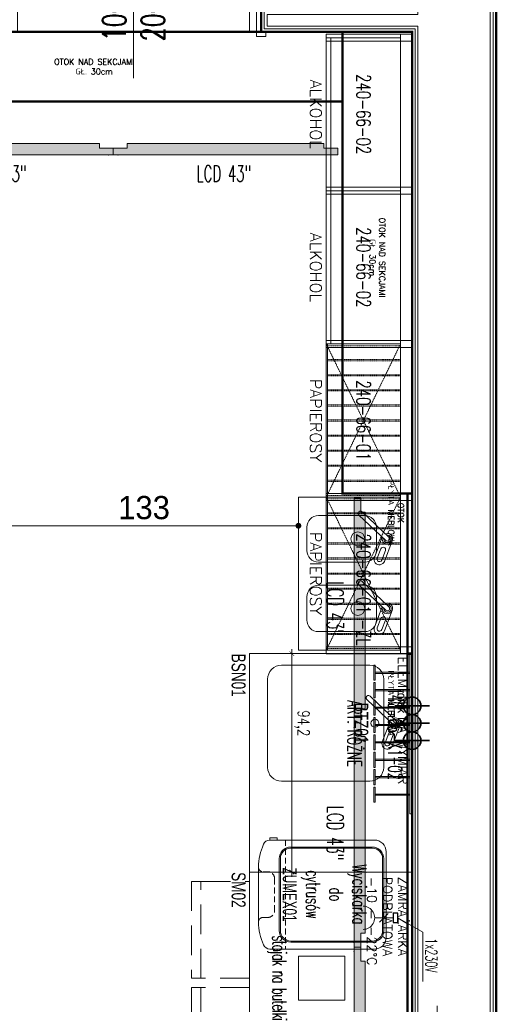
# Model space of a CAD drawing. Header units: millimetres. Extents: x -4835 to 23023, y -15404 to 3906.
# Tile 16 of 39: x -802 to -596, y 864 to 1288. Entities that reach past the tile are written whole.
import ezdxf
from ezdxf.enums import TextEntityAlignment as Align

# ---------------------------------------------------------------- set-up
doc = ezdxf.new("R2010")
doc.units = ezdxf.units.MM
doc.linetypes.add('DASHED', pattern=[19.05, 12.7, -6.35])
doc.layers.get('0').update_dxf_attribs({"lineweight": 9})
for name, color, linetype, lineweight in [('- AGP-1_OPISY', 7, 'Continuous', 9), ('Instalacje elektryczne', 1, 'Continuous', 15), ('Instalacje Wod-Kan', 92, 'Continuous', 35), ('MEBLE PKN', 150, 'Continuous', 9), ('Ślusarka_okienna', 30, 'Continuous', 13)]:
    doc.layers.add(name, color=color, linetype=linetype, lineweight=lineweight)
for name, color, linetype in [('Budowlane - Sciany Wew', 7, 'Continuous'), ('Indeksy_urządzeń_gastronomicznych', 242, 'Continuous'), ('Ściany', 51, 'Continuous')]:
    doc.layers.add(name, color=color, linetype=linetype)
doc.styles.add('Arch-Dim', font='romans.shx', dxfattribs={"width": 0.75})
doc.styles.add('JACEK_07', font='simplex.shx', dxfattribs={"width": 0.7})
doc.styles.add('PL_D50', font='GOTHIC.TTF', dxfattribs={"height": 10})
doc.styles.add('RomanS', font='simplex.shx')
doc.styles.add('style1', font='simplex.shx', dxfattribs={"width": 0.6})
doc.styles.add('text', font='simplex.shx')
doc.dimstyles.new('PLANCO D50', dxfattribs={"dimscale": 0.5, "dimtxt": 10, "dimasz": 5, "dimexe": 10, "dimexo": 15, "dimgap": 5, "dimtad": 1, "dimdec": 0, "dimrnd": 0.5, "dimzin": 12, "dimtxsty": 'PL_D50', "dimblk": 'DOT', "dimcen": 1.25, "dimadec": 0, "dimazin": 0, "dimtfac": 1, "dimtdec": 0, "dimtmove": 1, "dimatfit": 3, "dimldrblk": 'DOT', "dimfxl": 10, "dimfxlon": 1, "dimarcsym": 0})
doc.dimstyles.new('wymiary 10', dxfattribs={"dimscale": 2, "dimtxt": 2.5, "dimasz": 1, "dimexe": 1, "dimexo": 2.5, "dimgap": 0.25, "dimtad": 1, "dimdec": 1, "dimzin": 9, "dimtxsty": 'Arch-Dim', "dimblk": 'ARCHTICK', "dimcen": 1, "dimdle": 1, "dimclrd": 256, "dimclre": 256, "dimclrt": 256, "dimadec": 0, "dimazin": 0, "dimtfac": 1, "dimtdec": 1, "dimtofl": 0, "dimtmove": 1, "dimatfit": 3, "dimldrblk": 'NONE', "dimfxl": 1, "dimtolj": 1, "dimtzin": 0, "dimarcsym": 0})

# ---------------------------------------------------------------- blocks, each defined once
blk = doc.blocks.new('*U235')
blk.add_lwpolyline([(106, 7), (106, 10), (104, 10), (104, 110), (106, 110), (106, 113), (108, 113), (108, 7)], close=True)
at = {"color": 7}
blk.add_lwpolyline([(55, 25), (55, -25)], dxfattribs=at)
for points in [[(-2, -5), (0, -5), (0, 5), (-2, 5), (-2, 7), (2, 7), (2, 5), (2, -7), (-2, -7), (-2, -5)], [(2, 5), (5, 5), (5, -5), (2, -5)], [(108, 5), (105, 5), (105, -5), (108, -5)], [(112, -5), (110, -5), (110, 5), (112, 5), (112, 7), (108, 7), (108, 5), (108, -7), (112, -7), (112, -5)]]:
    blk.add_lwpolyline(points)
at = {"linetype": 'DASHED'}
blk.add_arc((108, 7), 106, 90, 180, dxfattribs=at)
at = {"color": 7, "insert": (55, 0), "char_height": 10, "width": 10, "attachment_point": 5, "rotation": 90, "style": 'JACEK_07'}
blk.add_mtext('\\pxqc;100\\P200', dxfattribs=at)
blk = doc.blocks.new('40GAZ_podklad_lewy')
at = {"layer": 'Budowlane - Sciany Wew', "color": 251, "linetype": 'Continuous', "lineweight": 20}
for points in [[(972.44, -512.75), (998.13, -512.75), (998.13, -515.25), (1006.12, -515.25), (1006.12, -1496.75), (972.44, -1496.75), (972.44, -844.75), (907.43, -844.75), (907.43, -837.25), (972.44, -837.25), (972.44, -582.75), (932.43, -582.75), (932.43, -575.25), (972.44, -575.25)], [(973.69, -514), (996.88, -514), (996.88, -516.5), (1004.87, -516.5), (1004.87, -1495.5), (973.69, -1495.5), (973.69, -843.5), (908.68, -843.5), (908.68, -838.5), (973.69, -838.5), (973.69, -581.5), (933.68, -581.5), (933.68, -576.5), (973.69, -576.5)]]:
    blk.add_lwpolyline(points, close=True, dxfattribs=at)
at = {"layer": 'Ściany', "const_width": 1}
blk.add_lwpolyline([(971.19, -511.5), (999.38, -511.5), (999.38, -514), (1007.37, -514), (1007.37, -1498), (971.19, -1498), (971.19, -846), (906.18, -846), (906.18, -836), (971.19, -836), (971.19, -584), (931.19, -584), (931.18, -574), (971.19, -574)], close=True, dxfattribs=at)
at = {"layer": 'Ślusarka_okienna'}
blk.add_blockref('*U235', (796.18, -841), dxfattribs=at)
blk = doc.blocks.new('_ArchTick')
at = {"color": 0, "linetype": 'ByBlock', "const_width": 0.15}
blk.add_lwpolyline([(-0.5, -0.5), (0.5, 0.5)], dxfattribs=at)
blk = doc.blocks.new('*D165')
at = {"lineweight": -2}
for p, q in [((0, -65), (0, -49.84)), ((94.16, -65), (94.16, -49.84)), ((-2, -51.84), (96.16, -51.84))]:
    blk.add_line(p, q, dxfattribs=at)
at = {"layer": 'Defpoints', "color": 0}
for p in [(94.16, -51.84), (0, -70), (94.16, -70)]:
    blk.add_point(p, dxfattribs=at)
at = {"linetype": 'ByBlock', "lineweight": -2, "xscale": 2, "yscale": 2, "zscale": 2, "rotation": 180}
blk.add_blockref('_ArchTick', (0, -51.84), dxfattribs=at)
at = {"linetype": 'ByBlock', "lineweight": -2, "xscale": 2, "yscale": 2, "zscale": 2}
blk.add_blockref('_ArchTick', (94.16, -51.84), dxfattribs=at)
at = {"insert": (30, -47.46), "char_height": 5, "attachment_point": 5, "style": 'Arch-Dim'}
blk.add_mtext('\\A1;94,2', dxfattribs=at)
blk = doc.blocks.new('_None', base_point=(2.5, 0))
blk = doc.blocks.new('Woda_ciepla')
for p, q in [((0, -7.5), (0, 7.5)), ((0, 0), (0, 7.5)), ((7.5, 0), (-7.5, 0))]:
    blk.add_line(p, q)
blk.add_circle((0, 0), 3.75)
blk = doc.blocks.new('Odplyw_wody')
blk.add_hatch(color=256).paths.add_polyline_path([(0, 3.75, -1), (0, -3.75, -1)])
for p, q in [((0, -7.5), (0, 7.5)), ((7.5, 0), (-7.5, 0))]:
    blk.add_line(p, q)
blk.add_circle((0, 0), 3.75)
blk = doc.blocks.new('Woda_zimna')
blk.add_hatch(color=256).paths.add_polyline_path([(0, 3.75, -0.414214), (3.75, 0), (-3.75, 0, -0.414214)])
for p, q in [((0, -7.5), (0, 7.5)), ((7.5, 0), (-7.5, 0))]:
    blk.add_line(p, q)
blk.add_circle((0, 0), 3.75)
blk = doc.blocks.new('gn-230')
at = {"layer": 'Instalacje elektryczne'}
for p, q in [((-4, 0), (-19.8, 0)), ((-15.65, -3.75), (-8.15, 3.75))]:
    blk.add_line(p, q, dxfattribs=at)
at = {"layer": 'Instalacje elektryczne', "lineweight": 30}
blk.add_lwpolyline([(-4, -4), (0, -4), (0, 4), (-4, 4)], close=True, dxfattribs=at)
at = {"layer": 'Instalacje elektryczne'}
blk.add_arc((-29.8, 0), 10, 270, 90, dxfattribs=at)
blk = doc.blocks.new('*U73')
blk.add_lwpolyline([(0, 0), (95, 0), (95, -70), (0, -70), (0, 0)])
at = {"color": 253, "linetype": 'DASHED', "true_color": 0xa3a3a3}
for points in [[(45.75, -70), (45.75, -91), (4, -91), (4, -70)], [(49.75, -70), (49.75, -91), (91.5, -91), (91.5, -70)], [(4, -91), (4, -95), (45.75, -95), (45.75, -91), (4, -91)], [(49.75, -91), (49.75, -95), (91.5, -95), (91.5, -91), (49.75, -91)]]:
    blk.add_lwpolyline(points, dxfattribs=at)
at = {"layer": 'Instalacje elektryczne'}
blk.add_lwpolyline([(85, 0), (78.75, 10.83), (57.58, 10.83)], dxfattribs=at)
at = {"layer": 'Instalacje elektryczne', "xscale": -0.5, "yscale": 0.5, "zscale": 0.5, "rotation": 270}
blk.add_blockref('gn-230', (85, 0), dxfattribs=at)
at = {"color": 242, "insert": (2, -2), "char_height": 5, "width": 58.8906, "attachment_point": 1, "style": 'text'}
blk.add_mtext('{\\H0.8x;ZAMRAŻARKA\\PPODBLATOWA\\P-10 - -22%%DC}', dxfattribs=at)
at = {"insert": (93, -68), "char_height": 4, "width": 172.3315, "attachment_point": 9, "style": 'RomanS'}
blk.add_mtext('GASTROMAX', dxfattribs=at)
at = {"layer": 'Indeksy_urządzeń_gastronomicznych', "color": 242, "insert": (10.24, -74.81), "char_height": 6, "width": 20.4806, "attachment_point": 5, "style": 'JACEK_07'}
blk.add_mtext('\\pxql;{\\fArial|b0|i0|c238|p34;SM02}', dxfattribs=at)
at = {"layer": 'Instalacje elektryczne', "insert": (68.16, 11.05), "char_height": 4, "width": 21.1655, "attachment_point": 5, "style": 'JACEK_07'}
blk.add_mtext('1x230V\\PH=10cm', dxfattribs=at)
blk = doc.blocks.new('A$C0C420D1F')
at = {"layer": 'MEBLE PKN'}
for points in [[(0, -34.5), (-1, -34.5), (-1, 34.5), (0, 34.5)], [(-16.5, 29.5), (-16.5, 23), (-16, 23), (-16, 29.5)], [(-16.5, 22), (-16.5, 15.5), (-16, 15.5), (-16, 22)], [(-16.5, 14.5), (-16.5, 8), (-16, 8), (-16, 14.5)], [(-16.5, 7), (-16.5, 0.5), (-16, 0.5), (-16, 7)], [(-16.5, -0.5), (-16.5, -7), (-16, -7), (-16, -0.5)], [(-16.5, -8), (-16.5, -14.5), (-16, -14.5), (-16, -8)], [(-16.5, -15.5), (-16.5, -22), (-16, -22), (-16, -15.5)], [(-16.5, -23), (-16.5, -29.5), (-16, -29.5), (-16, -23)]]:
    blk.add_lwpolyline(points, close=True, dxfattribs=at)
for points in [[(-1, 26.5), (-16, 26.5), (-16, 26), (-1, 26)], [(-1, 19), (-16, 19), (-16, 18.5), (-1, 18.5)], [(-1, 11.5), (-16, 11.5), (-16, 11), (-1, 11)], [(-1, 4), (-16, 4), (-16, 3.5), (-1, 3.5)], [(-1, -3.5), (-16, -3.5), (-16, -4), (-1, -4)], [(-1, -11), (-16, -11), (-16, -11.5), (-1, -11.5)], [(-1, -18.5), (-16, -18.5), (-16, -19), (-1, -19)], [(-1, -26), (-16, -26), (-16, -26.5), (-1, -26.5)]]:
    blk.add_lwpolyline(points, dxfattribs=at)
at = {"layer": '- AGP-1_OPISY', "color": 7, "char_height": 6, "width": 66, "attachment_point": 5, "rotation": 270, "style": 'style1'}
for s, insert in [('ART. RÓŻNE', (-24.88, 0)), ('140-66-X1-02', (-7.35, 0))]:
    blk.add_mtext(s, dxfattribs=dict(at, insert=insert))
blk = doc.blocks.new('_Dot')
at = {"color": 0, "linetype": 'ByBlock', "lineweight": -2}
blk.add_line((-0.5, 0), (-1, 0), dxfattribs=at)
at = {"color": 0, "linetype": 'ByBlock', "const_width": 0.5}
blk.add_lwpolyline([(-0.25, 0, 1), (0.25, 0, 1)], format="xyb", close=True, dxfattribs=at)
blk = doc.blocks.new('*D183')
at = {"color": 0, "lineweight": -2}
for p, q in [((15767.3, 8536.55), (15767.3, 8531.15)), ((15897.8, 8536.15), (15769.8, 8536.15)), ((15900.3, 8536.55), (15900.3, 8531.15))]:
    blk.add_line(p, q, dxfattribs=at)
at = {"layer": 'Defpoints', "color": 0}
for p in [(15767.3, 8552.52), (15900.3, 8548.52), (15767.3, 8536.15)]:
    blk.add_point(p, dxfattribs=at)
at = {"color": 0, "linetype": 'ByBlock', "lineweight": -2, "xscale": 2.5, "yscale": 2.5, "zscale": 2.5, "rotation": 180}
blk.add_blockref('_Dot', (15767.3, 8536.15), dxfattribs=at)
at = {"color": 0, "linetype": 'ByBlock', "lineweight": -2, "xscale": 2.5, "yscale": 2.5, "zscale": 2.5}
blk.add_blockref('_Dot', (15900.3, 8536.15), dxfattribs=at)
at = {"color": 0, "insert": (15833.8, 8543.9), "char_height": 10, "attachment_point": 5, "style": 'PL_D50'}
blk.add_mtext('133', dxfattribs=at)
blk = doc.blocks.new('ZUMEX01 Wyciskarka do cytrusów')
at = {"linetype": 'DASHED', "ltscale": 0.2}
blk.add_line((-23.5, -43.39), (23.5, -43.39), dxfattribs=at)
for points in [[(18.5, 0), (-18.5, 0, 0.414214), (-23.5, -5), (-23.5, -50.07, 0.301275), (-21.67, -52.84, 0.091963), (-11.84, -55), (11.84, -55, 0.090984), (21.66, -52.83, 0.301719), (23.5, -50.07), (23.5, -5, 0.414214), (18.5, 0)], [(-15.5, -46.04), (15.5, -46.04, 0.414214), (20.5, -41.04), (20.5, -6, 0.414214), (15.5, -1), (-15.5, -1, 0.414214), (-20.5, -6), (-20.5, -41.04, 0.414214)], [(-15.5, -45.54), (15.5, -45.54, 0.414214), (20, -41.04), (20, -6, 0.414214), (15.5, -1.5), (-15.5, -1.5, 0.414214), (-20, -6), (-20, -41.04, 0.414214)]]:
    blk.add_lwpolyline(points, format="xyb", close=True)
for points in [[(-23.5, -50.07), (-24.46, -50.07), (-24.46, -46.97), (-23.5, -46.97)], [(23.5, -48.44), (24.24, -48.44), (24.24, -46.97), (23.5, -46.97)]]:
    blk.add_lwpolyline(points, close=True)
blk.add_lwpolyline([(-11.84, -55, 0.414214), (-9.84, -53), (-9.84, -51, -0.414214), (-6.84, -48), (6.84, -48, -0.414214), (9.84, -51), (9.84, -53, 0.414214), (11.84, -55, 1)], format="xyb", dxfattribs=at)
at = {"layer": 'Instalacje elektryczne'}
blk.add_lwpolyline([(10, 5), (16.25, 15.83), (37.42, 15.83)], dxfattribs=at)
at = {"layer": 'Instalacje elektryczne', "xscale": 0.5, "yscale": 0.5, "zscale": 0.5, "rotation": 89.99999999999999}
blk.add_blockref('gn-230', (10, 5), dxfattribs=at)
at = {"layer": '- AGP-1_OPISY', "color": 242, "insert": (0, -22.43), "char_height": 6, "width": 47, "attachment_point": 5, "style": 'style1'}
blk.add_mtext('Wyciskarka\\Pdo\\Pcytrusów', dxfattribs=at)
at = {"layer": 'Indeksy_urządzeń_gastronomicznych', "color": 242, "insert": (-9.15, -38.5), "char_height": 6, "width": 18.3, "attachment_point": 1, "style": 'style1'}
blk.add_mtext('\\pxqc;{\\fArial|b0|i0|c238|p34;ZUMEX01}', dxfattribs=at)
at = {"layer": 'Instalacje elektryczne', "insert": (26.23, 19.5), "char_height": 5, "width": 47, "attachment_point": 5, "style": 'style1'}
blk.add_mtext('1x230V', dxfattribs=at)
blk = doc.blocks.new('stojak na butelki rzut')
blk.add_lwpolyline([(24678.79, 16963.11), (24697.79, 16963.11), (24697.79, 16983.11), (24678.79, 16983.11)], close=True)
at = {"insert": (24688.22, 16953.94, 0), "char_height": 6, "width": 36.8, "attachment_point": 5, "style": 'JACEK_07'}
blk.add_mtext('{\\W0.6;\\T0.9;stojak na butelki }', dxfattribs=at)
blk = doc.blocks.new('240-66-02')
for points in [[(64.5, 5), (64.5, -32), (67.5, -32), (67.5, 5), (64.5, 5)], [(67.5, 5), (64.5, 5), (64.5, 0), (67.5, 0)], [(66, 0), (0, 0), (0, -30), (66, -30)]]:
    blk.add_lwpolyline(points, close=True)
blk.add_lwpolyline([(0, 0), (66, 0), (66, -32), (0, -32), (0, 0)])
blk.add_lwpolyline([(0, 0), (66, 0), (66, -32), (0, -32), (0, 0)])
at = {"color": 7, "insert": (33, -16), "char_height": 6, "width": 66, "attachment_point": 5, "style": 'JACEK_07'}
blk.add_mtext('240-66-02', dxfattribs=at)
at = {"style": 'RomanS'}
blk.add_attdef('KATEGORIA', text='', height=5, dxfattribs=at).set_placement((33, -34), align=Align.TOP_CENTER)
blk = doc.blocks.new('*U484')
blk.add_lwpolyline([(-1.5, 0), (-1.5, -37), (1.5, -37), (1.5, 0), (-1.5, 0), (-1.5, -5), (1.5, -5)])
ref = blk.add_blockref('240-66-02', (0, -5))
ref.add_attrib('KATEGORIA', 'ALKOHOL', dxfattribs={"color": 7, "height": 5, "style": 'RomanS'}).set_placement((33, -39), align=Align.TOP_CENTER)
blk = doc.blocks.new('*U485')
blk.add_lwpolyline([(-1.5, 0), (-1.5, -37), (1.5, -37), (1.5, 0), (-1.5, 0), (-1.5, -5), (1.5, -5)])
ref = blk.add_blockref('240-66-02', (0, -5))
ref.add_attrib('KATEGORIA', 'ALKOHOL', dxfattribs={"color": 7, "height": 5, "style": 'RomanS'}).set_placement((33, -39), align=Align.TOP_CENTER)
blk = doc.blocks.new('240-66-01')
for points in [[(64.5, 5), (64.5, -32), (67.5, -32), (67.5, 5), (64.5, 5)], [(67.5, 5), (64.5, 5), (64.5, 0), (67.5, 0)], [(0, -32), (66, -32), (66, -31.5), (0, -31.5)]]:
    blk.add_lwpolyline(points, close=True)
blk.add_lwpolyline([(0, 0), (66, 0), (66, -32), (0, -32), (0, 0)])
at = {"linetype": 'DASHED', "ltscale": 0.002}
for points in [[(0, 0), (66, -32)], [(66, 0), (0, -32)]]:
    blk.add_lwpolyline(points, dxfattribs=at)
at = {"color": 253, "linetype": 'DASHED', "ltscale": 0.003, "true_color": 0xb3b3b3}
for points in [[(0.75, 0), (0.75, -31.5), (6.75, -31.5), (6.75, 0), (0.75, 0)], [(7.25, 0), (7.25, -31.5), (13.25, -31.5), (13.25, 0), (7.25, 0)], [(13.75, 0), (13.75, -31.5), (19.75, -31.5), (19.75, 0), (13.75, 0)], [(20.25, 0), (20.25, -31.5), (26.25, -31.5), (26.25, 0), (20.25, 0)], [(26.75, 0), (26.75, -31.5), (32.75, -31.5), (32.75, 0), (26.75, 0)], [(33.25, 0), (33.25, -31.5), (39.25, -31.5), (39.25, 0), (33.25, 0)], [(39.75, 0), (39.75, -31.5), (45.75, -31.5), (45.75, 0), (39.75, 0)], [(46.25, 0), (46.25, -31.5), (52.25, -31.5), (52.25, 0), (46.25, 0)], [(52.75, 0), (52.75, -31.5), (58.75, -31.5), (58.75, 0), (52.75, 0)], [(59.25, 0), (59.25, -31.5), (65.25, -31.5), (65.25, 0), (59.25, 0)]]:
    blk.add_lwpolyline(points, dxfattribs=at)
at = {"color": 7, "insert": (33, -16), "char_height": 6, "width": 66, "attachment_point": 5, "style": 'JACEK_07'}
blk.add_mtext('240-66-01', dxfattribs=at)
at = {"style": 'RomanS'}
blk.add_attdef('KATEGORIA', text='', height=5, dxfattribs=at).set_placement((33, -34), align=Align.TOP_CENTER)
blk = doc.blocks.new('*U486')
blk.add_lwpolyline([(-1.5, 0), (-1.5, -37), (1.5, -37), (1.5, 0), (-1.5, 0), (-1.5, -5), (1.5, -5)])
ref = blk.add_blockref('240-66-01', (0, -5))
ref.add_attrib('KATEGORIA', 'PAPIEROSY', dxfattribs={"color": 7, "height": 5, "style": 'RomanS'}).set_placement((33, -39), align=Align.TOP_CENTER)
blk = doc.blocks.new('*U487')
for p, q in [((17.29, -10), (6.33, -21.54)), ((18.71, -11.36), (7.76, -22.9)), ((27.71, -11.98), (18.82, -8.55)), ((27.13, -13.08), (23.04, -11.5)), ((47.29, -10), (36.33, -21.54)), ((48.71, -11.36), (37.76, -22.9)), ((57.71, -11.98), (48.82, -8.55)), ((57.13, -13.08), (53.04, -11.5)), ((26.06, -16.25), (17.29, -12.86)), ((26.37, -15.04), (22.28, -13.46)), ((56.06, -16.25), (47.29, -12.86)), ((56.37, -15.04), (52.28, -13.46))]:
    blk.add_line(p, q)
blk.add_lwpolyline([(-1.5, 0), (-1.5, -37), (1.5, -37), (1.5, 0), (-1.5, 0), (-1.5, -5), (1.5, -5)])
blk.add_lwpolyline([(0, -5), (66, -5), (66, -49), (0, -49)], close=True)
for points in [[(23, -15.39), (13, -15.39, 0.414214), (8, -20.39), (8, -40.39, 0.414214), (13, -45.39), (23, -45.39, 0.414214), (28, -40.39), (28, -20.39, 0.414214), (23, -15.39)], [(43, -15.39), (53, -15.39, -0.414214), (58, -20.39), (58, -40.39, -0.414214), (53, -45.39), (43, -45.39, -0.414214), (38, -40.39), (38, -20.39, -0.414214), (43, -15.39)]]:
    blk.add_lwpolyline(points, format="xyb", close=True)
for centre in [(18, -23.39), (48, -23.39)]:
    blk.add_circle(centre, 3)
for centre, radius, start, end in [((18, -10.68), 2.29, 251.9178, 201.0494), ((48, -10.68), 2.29, 251.9178, 201.0494), ((18, -10.68), 1.62, 263.7549, 189.2123), ((18, -10.68), 0.983, 316.4836, 136.4836), ((22.66, -12.48), 1.05, 68.8835, 248.8835), ((26.89, -14.11), 2.29, 248.8831, 68.8835), ((48, -10.68), 1.62, 263.7549, 189.2123), ((48, -10.68), 0.983, 316.4836, 136.4836), ((52.66, -12.48), 1.05, 68.8835, 248.8835), ((56.89, -14.11), 2.29, 248.8831, 68.8835), ((26.75, -14.06), 1.05, 248.8831, 68.8835), ((56.75, -14.06), 1.05, 248.8831, 68.8835), ((7.04, -22.22), 0.983, 136.4836, 316.4836), ((37.04, -22.22), 0.983, 136.4836, 316.4836)]:
    blk.add_arc(centre, radius, start, end)
ref = blk.add_blockref('240-66-01', (0, -5))
ref.add_attrib('KATEGORIA', 'PAPIEROSY', dxfattribs={"color": 7, "height": 5, "style": 'RomanS'}).set_placement((33, -39), align=Align.TOP_CENTER)
at = {"color": 7, "insert": (58.33, -21), "char_height": 6, "width": 18.3345, "attachment_point": 5, "style": 'JACEK_07'}
blk.add_mtext('-ZL', dxfattribs=at)
blk = doc.blocks.new('*U430')
at = {"linetype": 'DASHED', "const_width": 1}
blk.add_lwpolyline([(-107.01, 0), (107.01, 0), (107.01, -30), (-107.01, -30)], close=True, dxfattribs=at)
at = {"insert": (0, -15), "char_height": 2.5, "width": 50, "attachment_point": 5, "style": 'RomanS'}
blk.add_mtext('OTOK NAD SEKCJAMI \\PGŁ. 30cm', dxfattribs=at)
blk = doc.blocks.new('*U435')
at = {"linetype": 'DASHED', "const_width": 1}
blk.add_lwpolyline([(-21.26, 0), (203.96, 0), (203.96, -2), (-21.26, -2)], close=True, dxfattribs=at)
at = {"insert": (0, -6.94), "char_height": 2.5, "width": 50, "attachment_point": 5, "style": 'RomanS'}
blk.add_mtext('OTOK \\PPŁYTA MEBLOWA', dxfattribs=at)
blk = doc.blocks.new('*U440')
at = {"linetype": 'DASHED', "const_width": 1}
blk.add_lwpolyline([(-97.27, 0), (101.7, 0), (101.7, -30), (-97.27, -30)], close=True, dxfattribs=at)
at = {"insert": (0, -15), "char_height": 2.5, "width": 50, "attachment_point": 5, "style": 'RomanS'}
blk.add_mtext('OTOK NAD SEKCJAMI \\PGŁ. 30cm', dxfattribs=at)
blk = doc.blocks.new('*U460')
at = {"linetype": 'DASHED', "const_width": 1}
blk.add_lwpolyline([(-8.3, 0), (60.67, 0), (60.67, -2), (-8.3, -2)], close=True, dxfattribs=at)
at = {"insert": (0, -6.94), "char_height": 2.5, "width": 50, "attachment_point": 5, "style": 'RomanS'}
blk.add_mtext('OTOK \\PPŁYTA MEBLOWA', dxfattribs=at)
blk = doc.blocks.new('43 LCD top')
at = {"true_color": 0xff2929}
h = blk.add_hatch(color=20, dxfattribs=at)
h.dxf.hatch_style = 1
h.paths.add_polyline_path([(3419.81, 2134.69), (3516.56, 2134.69), (3516.56, 2137.52), (3510.56, 2137.52), (3510.56, 2139.52), (3425.81, 2139.52), (3425.81, 2137.52), (3419.81, 2137.52)])
blk.add_lwpolyline([(3419.81, 2134.69), (3516.56, 2134.69), (3516.56, 2137.52), (3510.56, 2137.52), (3510.56, 2139.52), (3425.81, 2139.52), (3425.81, 2137.52), (3419.81, 2137.52)], close=True)
for p in [(3417.81, 2157.69), (3468.18, 2157.69), (3518.56, 2157.69), (3417.81, 2134.69), (3518.56, 2134.69)]:
    blk.add_point(p)
at = {"layer": '- AGP-1_OPISY', "insert": (3455.65, 2130.11), "char_height": 7, "attachment_point": 1, "style": 'style1'}
blk.add_mtext_dynamic_manual_height_columns('LCD 43"', width=55.1787, gutter_width=50, heights=[0], dxfattribs=at)
blk = doc.blocks.new('*U156')
for p in [(-3419.81, -2134.69), (-3323.06, -2134.69), (-3226.31, -2134.69)]:
    blk.add_blockref('43 LCD top', p)
blk = doc.blocks.new('*U69')
for p, q in [((29.29, -6.61), (18.33, -18.15)), ((30.71, -7.97), (19.76, -19.51)), ((39.71, -8.59), (30.82, -5.15)), ((39.13, -9.69), (35.04, -8.11)), ((38.06, -12.86), (29.29, -9.47)), ((38.37, -11.65), (34.28, -10.07))]:
    blk.add_line(p, q)
blk.add_lwpolyline([(0, 0), (94.16, 0), (94.16, -70), (0, -70)], close=True)
blk.add_lwpolyline([(11, -12.26), (49, -12.26, -0.414214), (55, -18.26), (55, -56.26, -0.414214), (49, -62.26), (11, -62.26, -0.414214), (5, -56.26), (5, -18.26, -0.414214)], format="xyb", close=True)
blk.add_circle((30, -16.04), 1.69)
for centre, radius, start, end in [((30, -7.29), 2.29, 251.9178, 201.0494), ((30, -7.29), 1.62, 263.7549, 189.2123), ((30, -7.29), 0.983, 316.4836, 136.4836), ((34.66, -9.09), 1.05, 68.8835, 248.8835), ((38.89, -10.72), 2.29, 248.8831, 68.8835), ((38.75, -10.67), 1.05, 248.8831, 68.8835), ((19.04, -18.83), 0.983, 136.4836, 316.4836)]:
    blk.add_arc(centre, radius, start, end)
at = {"layer": 'Instalacje Wod-Kan', "rotation": 270}
for name, p in [('Woda_ciepla', (22.5, 0)), ('Odplyw_wody', (30, 0)), ('Woda_zimna', (37.5, 0))]:
    blk.add_blockref(name, p, dxfattribs=at)
at = {"color": 242, "insert": (1.28, -2), "char_height": 5, "width": 58.8906, "attachment_point": 1, "style": 'text'}
blk.add_mtext('{\\H0.8x;ELEMENT NA WYMIAR}', dxfattribs=at)
at = {"layer": 'Indeksy_urządzeń_gastronomicznych', "color": 242, "char_height": 6, "width": 20.4806, "attachment_point": 5, "style": 'JACEK_07'}
for s, insert in [('\\pxql;{\\fArial|b0|i0|c238|p34;BTZ01}', (31.36, -21.94)), ('\\pxql;{\\fArial|b0|i0|c238|p34;BSN01}', (10.24, -74.81))]:
    blk.add_mtext(s, dxfattribs=dict(at, insert=insert))
dim = blk.add_linear_dim(base=(94.16, -51.84), p1=(0, -70), p2=(94.16, -70), dimstyle='wymiary 10')
dim.commit()
dim.dimension.update_dxf_attribs({"geometry": '*D165', "text_midpoint": (30, -50.94), "dimtype": 160})
blk = doc.blocks.new('C')
at = {"color": 6}
blk.add_blockref('40GAZ_podklad_lewy', (14978.11, 9594.99), dxfattribs=at)
for name, p in [('*U430', (15812.28, 8749)), ('*U156', (15627.05, 8696)), ('A$C0C420D1F', (15949.3, 8446.52))]:
    blk.add_blockref(name, p)
at = {"rotation": 270}
for name, p in [('*U484', (15949.3, 8746.5)), ('*U440', (15949.3, 8651.72)), ('*U485', (15949.3, 8680.5)), ('*U486', (15949.3, 8614.5)), ('*U460', (15949.3, 8541.69)), ('*U487', (15949.3, 8548.5)), ('*U156', (15924.3, 8548.02)), ('*U69', (15949.3, 8481.02)), ('*U435', (15949.3, 8459.74)), ('ZUMEX01 Wyciskarka do cytrusów', (15938.07, 8377.17)), ('*U73', (15949.3, 8386.86)), ('stojak na butelki rzut', (-1062.8, 33029.43))]:
    blk.add_blockref(name, p, dxfattribs=at)
at = {"style": 'RomanS'}
for tag, p in [('PIWO', (15207.95, 8676.64)), ('PIWO', (15267.09, 8677.75)), ('NAP.KOLOR/SOKI', (15343.12, 8676.92)), ('NABIAŁ/WODA', (15408.98, 8677.12)), ('ART.SPOŻ/PIECZYWO', (15532.08, 8676.66)), ('NAP.FUNKCJO', (15477.31, 8560.33)), ('WODA', (15287.59, 8558.33)), ('NAP.FUNKCJO', (15590.48, 8190.22))]:
    blk.add_attdef(tag, text='', height=5, dxfattribs=at).set_placement(p, align=Align.TOP_CENTER)
for tag, p in [('HIGIENA/SEZON', (15061.42, 8584.21)), ('NAP.KOLOR', (15247.47, 8484.93)), ('PIWO', (15326.45, 8485.01)), ('CIASTKA', (15515.92, 8480.98)), ('SOKI', (15435.42, 8482.47)), ('CHIPSY/SŁONE', (15435.11, 8413.61)), ('NAP.KOLOR', (15248.06, 8414.46)), ('SŁODYCZE', (15516.21, 8415.79)), ('PIWO', (15326.04, 8419.43))]:
    blk.add_attdef(tag, text='', height=5, rotation=90, dxfattribs=at).set_placement(p, align=Align.TOP_CENTER)
dim = blk.add_linear_dim(base=(15767.3, 8536.15), p1=(15900.3, 8548.52), p2=(15767.3, 8552.52), dimstyle='PLANCO D50', override={"dimtxsty": 'PL_D50', "dimldrblk": 'Dot', "dimfxl": 0.8})
dim.commit()
dim.dimension.update_dxf_attribs({"geometry": '*D183', "text_midpoint": (15833.8, 8543.9)})

msp = doc.modelspace()

# ---------------------------------------------------------------- block references
msp.add_blockref('C', (-16582.0281, -7466.0778))

doc.saveas('drawing.dxf')
